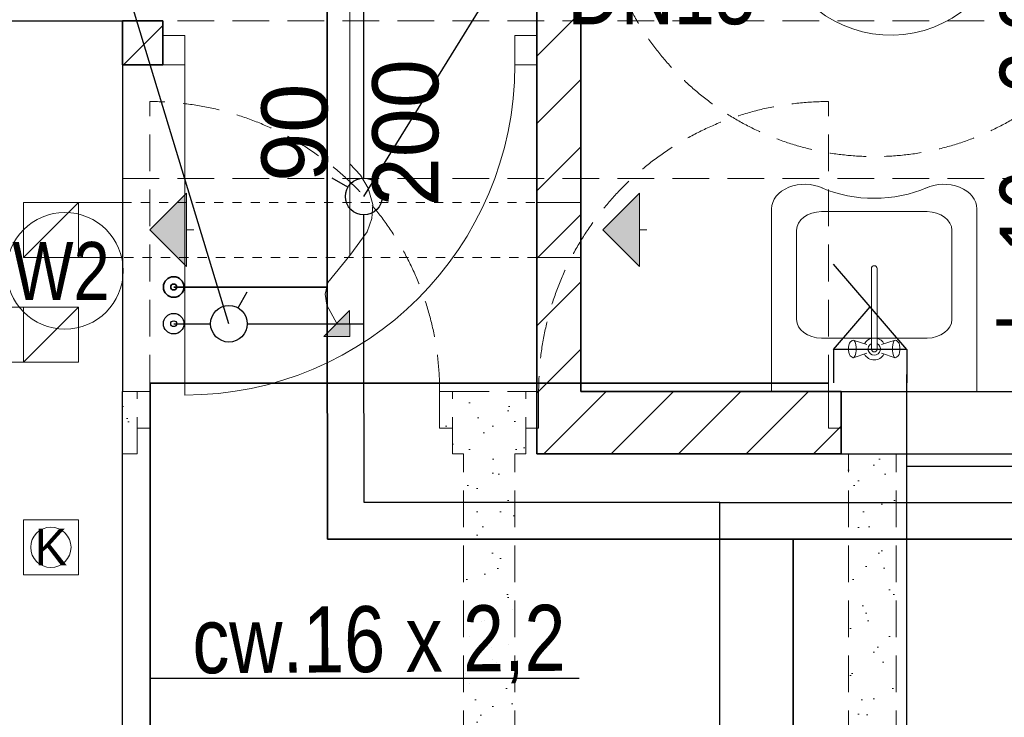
# Model space of a CAD drawing. Extents: x -438200 to -357500, y 15000 to 163871.
# Tile 24 of 148: x -419105 to -416420, y 25414 to 27316. Entities that reach past the tile are written whole.
import ezdxf
from ezdxf.lldxf.tags import DXFTag

# ---------------------------------------------------------------- set-up
doc = ezdxf.new("R2010")
doc.units = 0
doc.header["$MEASUREMENT"] = 0
doc.linetypes.add('Hidden Line', pattern=[50, 25, -25])
doc.linetypes.add('Krawędzie ukryte', pattern=[150, 100, -50])
doc.layers.get('0').update_dxf_attribs({"color": 252})
for name, color, linetype in [('#armatura', 7, 'Continuous'), ('#IS_ armatura sanitar', 250, 'Continuous'), ('#podkład', 252, 'Continuous'), ('A-Okna', 252, 'Continuous'), ('Arch zmurowania', 252, 'Continuous'), ('Drzwi ArchiCAD', 252, 'Continuous'), ('IS_Opisy_działek_Therm', 7, 'SOLID'), ('IS_Text_Armatury_Wodociag', 7, 'Continuous'), ('IS_Text_Pion_Wodociag', 7, 'Continuous'), ('Istniejące kominy', 252, 'Continuous')]:
    doc.layers.add(name, color=color, linetype=linetype)
for name, color, linetype, lineweight in [('A-Okna_Nr_Pióra__9', 252, 'Continuous', 13), ('Arch opisy_Nr_Pióra__1', 252, 'Continuous', 25), ('Arch opisy_Nr_Pióra__21', 252, 'Continuous', 9), ('Arch opisy_Nr_Pióra__9', 252, 'Continuous', 13), ('Arch wyburzenia_Nr_Pióra__2', 252, 'Continuous', 13), ('Arch wyposarzenie_Nr_Pióra__2', 252, 'Continuous', 13), ('Arch wyposarzenie_Nr_Pióra__21', 252, 'Continuous', 9), ('Arch zmurowania_Nr_Pióra__21', 252, 'Continuous', 9), ('Arch zmurowania_Nr_Pióra__27', 252, 'Continuous', 35), ('Drzwi ArchiCAD_Nr_Pióra__21', 252, 'Continuous', 9), ('Drzwi ArchiCAD_Nr_Pióra__27', 252, 'Continuous', 35), ('INWENT OPISY_Nr_Pióra__9', 252, 'Continuous', 13), ('INWENT RURY SPUSTOWE_Nr_Pióra__21', 252, 'Continuous', 9), ('INWENT.ŚCIANY_Nr_Pióra__1', 252, 'Continuous', 25), ('INWENT.ŚCIANY_Nr_Pióra__2', 252, 'Continuous', 13), ('Istniejące kominy_Nr_Pióra__21', 252, 'Continuous', 9), ('Istniejące stropy_Nr_Pióra__5', 252, 'Continuous', 13)]:
    doc.layers.add(name, color=color, linetype=linetype, lineweight=lineweight)
for name, color, linetype, true_color in [('IS_Armatura_Wodociag', 7, 'SOLID', 0x000000), ('IS_Ciepła_woda', 1, 'DASHDOT', 0xff0000), ('IS_Cyrkulacja', 7, 'DASHWAVE', 0x800080), ('IS_Opisy_działek_Wodociag', 7, 'SOLID', 0x000000), ('IS_Zimna_woda', 5, 'SOLID', 0x0000ff)]:
    doc.layers.add(name, color=color, linetype=linetype, true_color=true_color)
doc.styles.add('GENERATED_STYLE_5', font='txt')
doc.styles.add('GENERATED_STYLE_6', font='txt')
doc.styles.get("Standard").update_dxf_attribs({"font": 'arial.ttf', "width": 0.8, "bigfont": 'BIGFONT.SHX'})
doc.linetypes.add('CYRKULACJ1', pattern='A,2.5,-1.5,["~",Standard,S=1,R=0,X=-0.5,Y=-0.4],-1.5', length=5.5)
tags = doc.linetypes.add('DASHDOT', pattern=[20, 10, -5, 0, -5]).pattern_tags.tags
tags[10:11] = [DXFTag(74, 4), DXFTag(75, 0), DXFTag(340, '0'), DXFTag(46, 0.0), DXFTag(50, 0.0), DXFTag(44, 0.0), DXFTag(45, 0.0)]
tags[8:9] = [DXFTag(74, 4), DXFTag(75, 0), DXFTag(340, '0'), DXFTag(46, 0.0), DXFTag(50, 0.0), DXFTag(44, 0.0), DXFTag(45, 0.0)]
tags[6:7] = [DXFTag(74, 4), DXFTag(75, 0), DXFTag(340, '0'), DXFTag(46, 0.0), DXFTag(50, 0.0), DXFTag(44, 0.0), DXFTag(45, 0.0)]
tags[4:5] = [DXFTag(74, 4), DXFTag(75, 0), DXFTag(340, '0'), DXFTag(46, 0.0), DXFTag(50, 0.0), DXFTag(44, 0.0), DXFTag(45, 0.0)]
tags = doc.linetypes.add('DASHWAVE', pattern='A,10,-5,-20,[138,IS_LineDef.shx,S=2,R=0,X=-20,Y=0],-5', length=40).pattern_tags.tags
tags[16:17] = [DXFTag(74, 4), DXFTag(75, 0), DXFTag(340, '0'), DXFTag(46, 0.0), DXFTag(50, 0.0), DXFTag(44, 0.0), DXFTag(45, 0.0)]
tags[6:7] = [DXFTag(74, 4), DXFTag(75, 0), DXFTag(340, '0'), DXFTag(46, 0.0), DXFTag(50, 0.0), DXFTag(44, 0.0), DXFTag(45, 0.0)]
tags[4:5] = [DXFTag(74, 4), DXFTag(75, 0), DXFTag(340, '0'), DXFTag(46, 0.0), DXFTag(50, 0.0), DXFTag(44, 0.0), DXFTag(45, 0.0)]
tags = doc.linetypes.add('SOLID', pattern=[10, 10, 0]).pattern_tags.tags
tags[6:7] = [DXFTag(74, 4), DXFTag(75, 0), DXFTag(340, '0'), DXFTag(46, 0.0), DXFTag(50, 0.0), DXFTag(44, 0.0), DXFTag(45, 0.0)]
tags[4:5] = [DXFTag(74, 4), DXFTag(75, 0), DXFTag(340, '0'), DXFTag(46, 0.0), DXFTag(50, 0.0), DXFTag(44, 0.0), DXFTag(45, 0.0)]
pattern_1 = [(45, (0, 200), (-63.63961, 63.63961), [0, -60, 0, -90]), (110, (200, 200), (84.572336, 30.781813), [0, -44, 0, -76])]
pattern_2 = [(45, (0, 0), (-91.92388, 91.92388), [])]

# ---------------------------------------------------------------- blocks, each defined once
blk = doc.blocks.new('D1 Drzwi proste 14')
at = {"layer": 'Drzwi ArchiCAD_Nr_Pióra__21', "linetype": 'Continuous'}
for p, q in [((450, 0), (450, 900)), ((-450, 0), (-510, 0)), ((-510, 0), (-510, -80)), ((-450, -80), (-450, 0)), ((510, 0), (450, 0)), ((450, 0), (450, -80)), ((510, -80), (510, 0)), ((-510, -80), (-450, -80)), ((450, -80), (510, -80))]:
    blk.add_line(p, q, dxfattribs=at)
blk.add_arc((450, 0), 900, 90, 180, dxfattribs=at)
at = {"layer": 'Drzwi ArchiCAD_Nr_Pióra__27', "linetype": 'Continuous'}
for p, q in [((-510, 0), (-510, -80)), ((510, 0), (510, -80))]:
    blk.add_line(p, q, dxfattribs=at)
blk = doc.blocks.new('Ściana_2', base_point=(-417694.9, 29792.6))
at = {"layer": 'Arch zmurowania_Nr_Pióra__21', "linetype": 'Continuous'}
h = blk.add_hatch(dxfattribs=at)
h.set_pattern_fill('Common_Brick', color=256, style=0, pattern_type=2)
h.set_pattern_definition(pattern_2)
h.paths.add_polyline_path([(-417694.9, 29792.6), (-417694.9, 28592.6), (-417614.9, 28592.6), (-417574.9, 28592.6), (-417574.9, 29792.6)], flags=0)
h = blk.add_hatch(dxfattribs=at)
h.set_pattern_fill('Common_Brick', color=256, style=0, pattern_type=2)
h.set_pattern_definition(pattern_2)
h.paths.add_polyline_path([(-417694.9, 26132.6), (-417574.9, 26302.6), (-417574.9, 27572.6), (-417614.9, 27572.6), (-417694.9, 27572.6)], flags=0)
at = {"layer": 'Arch zmurowania_Nr_Pióra__27', "linetype": 'Continuous'}
for p, q in [((-417694.9, 29792.6), (-417694.9, 28592.6)), ((-417574.9, 29792.6), (-417694.9, 29792.6)), ((-417574.9, 28592.6), (-417574.9, 29792.6)), ((-417694.9, 28592.6), (-417614.9, 28592.6)), ((-417614.9, 28592.6), (-417574.9, 28592.6)), ((-417694.9, 27572.6), (-417614.9, 27572.6)), ((-417694.9, 27572.6), (-417694.9, 27312.6)), ((-417614.9, 27572.6), (-417574.9, 27572.6)), ((-417574.9, 26302.6), (-417574.9, 27572.6)), ((-417694.9, 27192.6), (-417694.9, 26132.6))]:
    blk.add_line(p, q, dxfattribs=at)
at = {"layer": 'Drzwi ArchiCAD', "color": 8, "linetype": 'Continuous', "lineweight": 13, "true_color": 0x7f7f7f, "xscale": -1, "zscale": 1000, "rotation": 89.99999999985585}
blk.add_blockref('D1 Drzwi proste 14', (-417694.9, 28082.6), dxfattribs=at)
blk = doc.blocks.new('D1 Drzwi proste 14_2')
at = {"layer": 'Drzwi ArchiCAD_Nr_Pióra__21', "linetype": 'Continuous'}
for p, q in [((450, 0), (450, 900)), ((-450, 0), (-510, 0)), ((-510, 0), (-510, -80)), ((-450, -80), (-450, 0)), ((510, 0), (450, 0)), ((450, 0), (450, -80)), ((510, -80), (510, 0)), ((-510, -80), (-450, -80)), ((450, -80), (510, -80))]:
    blk.add_line(p, q, dxfattribs=at)
blk.add_arc((450, 0), 900, 90, 180, dxfattribs=at)
at = {"layer": 'Drzwi ArchiCAD_Nr_Pióra__27', "linetype": 'Continuous'}
for p, q in [((-510, 0), (-510, -80)), ((510, 0), (510, -80))]:
    blk.add_line(p, q, dxfattribs=at)
blk = doc.blocks.new('Ściana_4', base_point=(-417694.9, 27312.6))
at = {"layer": 'Arch zmurowania_Nr_Pióra__21', "linetype": 'Continuous'}
h = blk.add_hatch(dxfattribs=at)
h.set_pattern_fill('Common_Brick', color=256, style=0, pattern_type=2)
h.set_pattern_definition(pattern_2)
h.paths.add_polyline_path([(-418824.9, 27312.6), (-418824.9, 27192.6), (-418714.9, 27192.6), (-418714.9, 27272.6), (-418714.9, 27312.6)], flags=0)
at = {"layer": 'Arch zmurowania_Nr_Pióra__27', "linetype": 'Continuous'}
for p, q in [((-418714.9, 27312.6), (-418824.9, 27312.6)), ((-418824.9, 27312.6), (-418824.9, 27192.6)), ((-418714.9, 27272.6), (-418714.9, 27312.6)), ((-417694.9, 27272.6), (-417694.9, 27312.6)), ((-418714.9, 27192.6), (-418714.9, 27272.6)), ((-417694.9, 27192.6), (-417694.9, 27272.6)), ((-418824.9, 27192.6), (-418714.9, 27192.6))]:
    blk.add_line(p, q, dxfattribs=at)
at = {"layer": 'Drzwi ArchiCAD', "color": 8, "linetype": 'Continuous', "lineweight": 13, "true_color": 0x7f7f7f, "zscale": 1000, "rotation": 180}
blk.add_blockref('D1 Drzwi proste 14_2', (-418204.9, 27192.6), dxfattribs=at)
blk = doc.blocks.new('Ściana_6', base_point=(-416864.9, 26132.6))
at = {"layer": 'Arch zmurowania_Nr_Pióra__21', "linetype": 'Continuous'}
h = blk.add_hatch(dxfattribs=at)
h.set_pattern_fill('Common_Brick', color=256, style=0, pattern_type=2)
h.set_pattern_definition(pattern_2)
h.paths.add_polyline_path([(-416864.9, 26302.6), (-417574.9, 26302.6), (-417694.9, 26132.6), (-416864.9, 26132.6)], flags=0)
at = {"layer": 'Arch zmurowania_Nr_Pióra__27', "linetype": 'Continuous'}
for p, q in [((-416864.9, 26302.6), (-417574.9, 26302.6)), ((-416864.9, 26132.6), (-416864.9, 26302.6)), ((-417694.9, 26132.6), (-416864.9, 26132.6))]:
    blk.add_line(p, q, dxfattribs=at)
blk = doc.blocks.new('Linia_9', base_point=(-417514.9, 26742.6))
at = {"layer": 'Istniejące kominy_Nr_Pióra__21', "linetype": 'Continuous'}
blk.add_hatch(color=256, dxfattribs=at).paths.add_polyline_path([(-417514.9, 26742.6), (-417414.9, 26842.6), (-417414.9, 26642.6)], flags=0)
for p, q in [((-417514.9, 26742.6), (-417414.9, 26842.6)), ((-417414.9, 26842.6), (-417414.9, 26642.6)), ((-417514.9, 26742.6), (-417414.9, 26642.6)), ((-417414.9, 26742.6), (-417394.9, 26742.6))]:
    blk.add_line(p, q, dxfattribs=at)
blk = doc.blocks.new('Linia_14', base_point=(-418749.9, 26742.6))
at = {"layer": 'Istniejące kominy_Nr_Pióra__21', "linetype": 'Continuous'}
blk.add_hatch(color=256, dxfattribs=at).paths.add_polyline_path([(-418749.9, 26742.6), (-418649.9, 26842.6), (-418649.9, 26642.6)], flags=0)
for p, q in [((-418749.9, 26742.6), (-418649.9, 26842.6)), ((-418649.9, 26842.6), (-418649.9, 26642.6)), ((-418749.9, 26742.6), (-418649.9, 26642.6)), ((-418649.9, 26742.6), (-418629.9, 26742.6))]:
    blk.add_line(p, q, dxfattribs=at)
blk = doc.blocks.new('Krzywa_2', base_point=(-418204.9, 26923.2))
at = {"layer": 'A-Okna_Nr_Pióra__9', "linetype": 'Continuous'}
blk.add_hatch(color=256, dxfattribs=at).paths.add_polyline_path([(-418204.9, 26452.6), (-418275.7, 26452.2), (-418205.4, 26523.3)], flags=0)
for p, q in [((-418275.7, 26452.2), (-418205.4, 26523.3)), ((-418204.9, 26452.6), (-418205.4, 26523.3)), ((-418204.9, 26452.6), (-418275.7, 26452.2))]:
    blk.add_line(p, q, dxfattribs=at)
at = {"layer": 'A-Okna_Nr_Pióra__9', "linetype": 'Continuous', "flags": 128}
blk.add_lwpolyline([(-418204.9, 26923.2), (-418175.8, 26892), (-418154.5, 26857), (-418142.3, 26812.3), (-418144.9, 26773.6), (-418157.8, 26737.1), (-418204.9, 26672.6), (-418264.6, 26599.3), (-418271.7, 26567.3), (-418267.7, 26537.4), (-418240.5, 26487.8)], dxfattribs=at)
blk = doc.blocks.new('parter')
at = {"layer": 'Arch wyburzenia_Nr_Pióra__2', "linetype": 'Continuous'}
h = blk.add_hatch(dxfattribs=at)
h.set_pattern_fill('Cut_Stone', color=252, style=0, pattern_type=2)
h.set_pattern_definition(pattern_1)
h.paths.add_polyline_path([(-418824.9, 26302.6), (-418824.9, 26132.6), (-418784.9, 26132.6), (-418784.9, 26202.6), (-418749.9, 26202.6), (-418749.9, 26302.6), (-418784.9, 26302.6)], flags=0)
h = blk.add_hatch(dxfattribs=at)
h.set_pattern_fill('Cut_Stone', color=252, style=0, pattern_type=2)
h.set_pattern_definition(pattern_1)
h.paths.add_polyline_path([(-417924.9, 26302.6), (-417959.9, 26302.6), (-417959.9, 26202.6), (-417924.9, 26202.6), (-417924.9, 26132.6), (-417894.9, 26132.6), (-417894.9, 24432.6), (-417924.9, 24432.6), (-417959.9, 24432.6), (-417959.9, 24332.6), (-417924.9, 24332.6), (-417924.9, 24282.6), (-417894.9, 24282.6), (-417894.9, 23362.6), (-417754.9, 23362.6), (-417754.9, 24282.6), (-417724.9, 24282.6), (-417724.9, 24332.6), (-417689.9, 24332.6), (-417689.9, 24432.6), (-417724.9, 24432.6), (-417754.9, 24432.6), (-417754.9, 26132.6), (-417724.9, 26132.6), (-417724.9, 26202.6), (-417689.9, 26202.6), (-417689.9, 26302.6), (-417724.9, 26302.6)], flags=0)
h = blk.add_hatch(dxfattribs=at)
h.set_pattern_fill('Cut_Stone', color=252, style=0, pattern_type=2)
h.set_pattern_definition(pattern_1)
h.paths.add_polyline_path([(-416864.9, 24432.6), (-416899.9, 24432.6), (-416899.9, 24332.6), (-416864.9, 24332.6), (-416864.9, 24282.6), (-416844.9, 24282.6), (-416844.9, 23362.6), (-416714.9, 23362.6), (-416714.9, 24282.6), (-416294.9, 24282.6), (-416294.9, 24332.6), (-416259.9, 24332.6), (-416259.9, 24432.6), (-416294.9, 24432.6), (-416714.9, 24432.6), (-416714.9, 26132.6), (-416844.9, 26132.6), (-416844.9, 24432.6)], flags=0)
at = {"layer": 'Arch opisy_Nr_Pióra__21', "color": 252, "linetype": 'Krawędzie ukryte'}
blk.add_circle((-416774.9, 27692.6), 750, dxfattribs=at)
at = {"layer": 'Arch opisy_Nr_Pióra__9', "color": 252, "linetype": 'Continuous'}
blk.add_line((-418204.9, 27342.6), (-418204.9, 26672.6), dxfattribs=at)
at = {"layer": 'Arch wyposarzenie_Nr_Pióra__2', "color": 252, "linetype": 'Continuous'}
blk.add_ellipse((-416730, 27598.7), major_axis=(-325.1, 0), ratio=0.999933, start_param=0.223268, end_param=4.335653, dxfattribs=at)
at = {"layer": 'Arch wyposarzenie_Nr_Pióra__21', "color": 252, "linetype": 'Continuous'}
for p, q in [((-417054.9, 26302.6), (-417054.9, 26799.9)), ((-416494.9, 26799.9), (-416494.9, 26302.6)), ((-416630.9, 26792.6), (-416918.9, 26792.6)), ((-416986.9, 26741.9), (-416986.9, 26498.3)), ((-416562.9, 26498.3), (-416562.9, 26741.9)), ((-416782.8, 26637.3), (-416782.8, 26417.1)), ((-416767.1, 26417.1), (-416767.1, 26637.3)), ((-416630.9, 26447.6), (-416918.9, 26447.6)), ((-416844.1, 26428.4), (-416844.9, 26421.9)), ((-416844.9, 26421.9), (-416844.9, 26415)), ((-416842.6, 26433.8), (-416844.1, 26428.4)), ((-416840.5, 26437.2), (-416842.6, 26433.8)), ((-416835.3, 26441), (-416840.5, 26437.2)), ((-416832.5, 26442.4), (-416835.3, 26441)), ((-416795, 26430.5), (-416832.5, 26442.4)), ((-416829.7, 26441), (-416832.5, 26442.4)), ((-416827.3, 26436.8), (-416829.7, 26441)), ((-416825.4, 26430.4), (-416827.3, 26436.8)), ((-416824.5, 26422.6), (-416825.4, 26430.4)), ((-416824.5, 26414.3), (-416824.5, 26422.6)), ((-416754.8, 26430.5), (-416717.4, 26442.4)), ((-416724.5, 26430.4), (-416725.4, 26422.6)), ((-416725.4, 26422.6), (-416725.4, 26414.3)), ((-416722.6, 26436.8), (-416724.5, 26430.4)), ((-416720.2, 26441), (-416722.6, 26436.8)), ((-416717.4, 26442.4), (-416720.2, 26441)), ((-416714.6, 26441), (-416717.4, 26442.4)), ((-416714.6, 26441), (-416709.4, 26437.2)), ((-416707.3, 26433.8), (-416709.4, 26437.2)), ((-416705.8, 26428.4), (-416707.3, 26433.8)), ((-416705, 26421.9), (-416705.8, 26428.4)), ((-416705, 26415), (-416705, 26421.9)), ((-416844.9, 26415), (-416844.1, 26408.4)), ((-416844.1, 26408.4), (-416842.6, 26403.1)), ((-416842.6, 26403.1), (-416840.5, 26399.6)), ((-416835.3, 26395.9), (-416840.5, 26399.6)), ((-416835.3, 26395.9), (-416832.5, 26394.4)), ((-416795, 26406.4), (-416832.5, 26394.4)), ((-416832.5, 26394.4), (-416829.7, 26395.9)), ((-416829.7, 26395.9), (-416827.3, 26400.1)), ((-416827.3, 26400.1), (-416825.4, 26406.4)), ((-416825.4, 26406.4), (-416824.5, 26414.3)), ((-416754.8, 26406.4), (-416717.4, 26394.4)), ((-416725.4, 26414.3), (-416724.5, 26406.4)), ((-416724.5, 26406.4), (-416722.6, 26400.1)), ((-416722.6, 26400.1), (-416720.2, 26395.9)), ((-416720.2, 26395.9), (-416717.4, 26394.4)), ((-416717.4, 26394.4), (-416714.6, 26395.9)), ((-416714.6, 26395.9), (-416709.4, 26399.6)), ((-416709.4, 26399.6), (-416707.3, 26403.1)), ((-416707.3, 26403.1), (-416705.8, 26408.4)), ((-416705.8, 26408.4), (-416705, 26415)), ((-416494.9, 26302.6), (-417054.9, 26302.6))]:
    blk.add_line(p, q, dxfattribs=at)
for centre, radius, start, end in [((-416774.9, 26637.3), 7.88, 0, 180), ((-416774.9, 26418.4), 30, 105.2253, 152.0235), ((-416774.9, 26418.4), 30, 27.9765, 74.7747), ((-416774.9, 26418.4), 16.8, 118.0549, 61.9451), ((-416774.9, 26418.4), 30, 207.9765, 332.0235), ((-416774.9, 26418.4), 8, 190, 350)]:
    blk.add_arc(centre, radius, start, end, dxfattribs=at)
for centre, major_axis, start_param, end_param in [((-416964.7, 26799.9), (-90.2, 0), 4.135517, 6.283185), ((-416774.9, 27042), (-285.7, -0.2), 1.046808, 2.098245), ((-416585.2, 26799.9), (-90.2, 0), 3.141593, 5.289261), ((-416917.5, 26740.8), (-69.5, 0), 4.733875, 6.2617), ((-416632.4, 26740.8), (-69.5, 0), 3.163078, 4.690903), ((-416917.5, 26499.4), (-69.5, 0), 0.021486, 1.549311), ((-416632.4, 26499.4), (-69.5, 0), 1.592282, 3.120107)]:
    blk.add_ellipse(centre, major_axis=major_axis, ratio=0.746013, start_param=start_param, end_param=end_param, dxfattribs=at)
at = {"layer": 'INWENT RURY SPUSTOWE_Nr_Pióra__21', "color": 252, "linetype": 'Continuous'}
blk.add_circle((-419019.9, 25877.6), 55, dxfattribs=at)
at = {"layer": 'INWENT.ŚCIANY_Nr_Pióra__1', "color": 252, "linetype": 'Continuous'}
for p, q in [((-419324.9, 27312.6), (-418824.9, 27312.6)), ((-418824.9, 27312.6), (-418824.9, 26302.6)), ((-418824.9, 24432.6), (-418824.9, 26302.6)), ((-416864.9, 26132.6), (-416864.9, 26302.6)), ((-416864.9, 26302.6), (-416294.9, 26302.6)), ((-416864.9, 26132.6), (-416294.9, 26132.6))]:
    blk.add_line(p, q, dxfattribs=at)
at = {"layer": 'INWENT.ŚCIANY_Nr_Pióra__2', "color": 252, "linetype": 'Krawędzie ukryte'}
for p, q in [((-418749.9, 26302.6), (-418749.9, 27092.6)), ((-416899.9, 26302.6), (-416899.9, 27092.6)), ((-418824.9, 26302.6), (-418784.9, 26302.6)), ((-418784.9, 26132.6), (-418784.9, 26302.6)), ((-418784.9, 26302.6), (-418749.9, 26302.6)), ((-418749.9, 26302.6), (-418749.9, 26202.6)), ((-417924.9, 26302.6), (-417959.9, 26302.6)), ((-417959.9, 26302.6), (-417959.9, 26202.6)), ((-417924.9, 26132.6), (-417924.9, 26302.6)), ((-417924.9, 26302.6), (-417724.9, 26302.6)), ((-417724.9, 26132.6), (-417724.9, 26302.6)), ((-417724.9, 26302.6), (-417689.9, 26302.6)), ((-417689.9, 26302.6), (-417689.9, 26202.6)), ((-416864.9, 26302.6), (-416899.9, 26302.6)), ((-416899.9, 26302.6), (-416899.9, 26202.6)), ((-418749.9, 26202.6), (-418784.9, 26202.6)), ((-417959.9, 26202.6), (-417924.9, 26202.6)), ((-417689.9, 26202.6), (-417724.9, 26202.6)), ((-416899.9, 26202.6), (-416864.9, 26202.6)), ((-418824.9, 26132.6), (-418784.9, 26132.6)), ((-417924.9, 26132.6), (-417894.9, 26132.6)), ((-417894.9, 24432.6), (-417894.9, 26132.6)), ((-417754.9, 26132.6), (-417724.9, 26132.6)), ((-417754.9, 24432.6), (-417754.9, 26132.6)), ((-416864.9, 26132.6), (-416844.9, 26132.6)), ((-416844.9, 24432.6), (-416844.9, 26132.6)), ((-416714.9, 24432.6), (-416714.9, 26132.6))]:
    blk.add_line(p, q, dxfattribs=at)
for centre, start, end in [((-418749.9, 26302.6), 0, 90), ((-416899.9, 26302.6), 90, 180)]:
    blk.add_arc(centre, 790, start, end, dxfattribs=at)
at = {"layer": 'Istniejące kominy_Nr_Pióra__21', "color": 252, "linetype": 'Continuous'}
for p, q in [((-419094.9, 26667.6), (-419094.9, 26817.6)), ((-419094.9, 26817.6), (-418824.9, 26817.6)), ((-419094.9, 26667.6), (-418944.9, 26817.6)), ((-418944.9, 26817.6), (-418944.9, 26667.6)), ((-417694.9, 26817.6), (-417574.9, 26817.6)), ((-418824.9, 26667.6), (-419094.9, 26667.6)), ((-417574.9, 26667.6), (-417694.9, 26667.6)), ((-418944.9, 26532.6), (-419324.9, 26532.6)), ((-419094.9, 26532.6), (-419094.9, 26382.6)), ((-419094.9, 26382.6), (-418944.9, 26532.6)), ((-418944.9, 26382.6), (-418944.9, 26532.6)), ((-419324.9, 26382.6), (-418944.9, 26382.6)), ((-419094.9, 25802.6), (-419094.9, 25952.6)), ((-419094.9, 25952.6), (-418944.9, 25952.6)), ((-418944.9, 25952.6), (-418944.9, 25802.6)), ((-418944.9, 25802.6), (-419094.9, 25802.6))]:
    blk.add_line(p, q, dxfattribs=at)
at = {"layer": 'Istniejące kominy_Nr_Pióra__21', "color": 252, "linetype": 'Hidden Line'}
for p, q in [((-418824.9, 26817.6), (-417694.9, 26817.6)), ((-417694.9, 26667.6), (-418824.9, 26667.6))]:
    blk.add_line(p, q, dxfattribs=at)
at = {"layer": 'Istniejące stropy_Nr_Pióra__5', "color": 252, "linetype": 'Krawędzie ukryte'}
for p, q in [((-418824.9, 27312.6), (-415264.9, 27312.6)), ((-418824.9, 26882.6), (-415264.9, 26882.6))]:
    blk.add_line(p, q, dxfattribs=at)
at = {"layer": 'A-Okna', "color": 252, "linetype": 'Continuous', "lineweight": 13}
blk.add_blockref('Krzywa_2', (-418204.9, 26923.2), dxfattribs=at)
at = {"layer": 'Arch zmurowania', "color": 252}
for name, p in [('Ściana_2', (-417694.9, 29792.6)), ('Ściana_4', (-417694.9, 27312.6)), ('Ściana_6', (-416864.9, 26132.6))]:
    blk.add_blockref(name, p, dxfattribs=at)
at = {"layer": 'Istniejące kominy', "color": 252, "linetype": 'Continuous'}
for name, p in [('Linia_14', (-418749.9, 26742.6)), ('Linia_9', (-417514.9, 26742.6))]:
    blk.add_blockref(name, p, dxfattribs=at)
at = {"layer": 'Arch opisy_Nr_Pióra__1', "color": 252, "linetype": 'Continuous', "insert": (-419019.9, 25828.4), "char_height": 100, "attachment_point": 8, "style": 'GENERATED_STYLE_5'}
blk.add_mtext('{K}', dxfattribs=at)
at = {"layer": 'INWENT OPISY_Nr_Pióra__9', "color": 252, "linetype": 'Continuous', "insert": (-418445.8, 27007.6), "char_height": 180, "width": 1346.334, "attachment_point": 2, "rotation": 90, "line_spacing_factor": 1.007146, "style": 'GENERATED_STYLE_6'}
blk.add_mtext('{90\\P200}', dxfattribs=at)
blk = doc.blocks.new('ks')
at = {"layer": '#armatura', "color": 7, "lineweight": 30}
for p, q in [((-16727.92, -26593.79), (-16751.19, -26573.79)), ((-16727.92, -26573.79), (-16739.55, -26583.79)), ((-16727.92, -26593.79), (-16727.92, -26573.79)), ((-16727.92, -26573.79), (-16718.81, -26573.79)), ((-16727.92, -26593.79), (-16718.79, -26593.79))]:
    blk.add_line(p, q, dxfattribs=at)

msp = doc.modelspace()

# ---------------------------------------------------------------- block references
at = {"layer": '#podkład', "color": 3, "lineweight": 50}
msp.add_blockref('parter', (0, 0), dxfattribs=at)

# ---------------------------------------------------------------- next in the draw order: hatches: boundary and pattern name
at = {"layer": 'Arch wyburzenia_Nr_Pióra__2', "linetype": 'Continuous'}
h = msp.add_hatch(dxfattribs=at)
h.set_pattern_fill('Cut_Stone', color=252, style=0, pattern_type=2)
h.set_pattern_definition(pattern_1)
h.paths.add_polyline_path([(-416864.9, 26302.6), (-416899.9, 26302.6), (-416899.9, 26202.6), (-416864.9, 26202.6)], flags=0)
h = msp.add_hatch(dxfattribs=at)
h.set_pattern_fill('Cut_Stone', color=252, style=0, pattern_type=2)
h.set_pattern_definition(pattern_1)
h.paths.add_polyline_path([(-416864.9, 26302.6), (-416899.9, 26302.6), (-416899.9, 26202.6), (-416864.9, 26202.6)], flags=0)

# ---------------------------------------------------------------- next in the draw order: linework, layer by layer
at = {"color": 0, "lineweight": 15}
msp.add_circle((-418981.6, 26631.3), 159, dxfattribs=at)
at = {"layer": 'IS_Armatura_Wodociag', "lineweight": 30, "ltscale": 10}
for p, q in [((-418209.9, 26858.9), (-418253.2, 26883.9)), ((-418509.4, 26530.4), (-418484.4, 26573.7))]:
    msp.add_line(p, q, dxfattribs=at)
for centre in [(-418166.6, 26833.9), (-418534.4, 26487.1)]:
    msp.add_ellipse(centre, major_axis=(50, 0), ratio=1, dxfattribs=at)
at = {"layer": 'IS_Ciepła_woda', "color": 1, "lineweight": 35, "ltscale": 10}
for p, q in [((-418266.7, 26585.6), (-418266, 30105.2)), ((-418685.1, 26587.1), (-418266.7, 26587.1)), ((-418266, 25899.8), (-418266.7, 26585.6)), ((-418749, 24897), (-418749, 26325)), ((-418749, 26325), (-416899.9, 26325)), ((-416995.5, 25899.8), (-418266, 25899.8)), ((-416995.5, 25899.8), (-415384, 25899.8)), ((-416995.5, 25899.8), (-416995.5, 24897))]:
    msp.add_line(p, q, dxfattribs=at)
for radius in [28, 8]:
    msp.add_circle((-418685.1, 26587.1), radius, dxfattribs=at)
at = {"layer": 'IS_Cyrkulacja', "color": 6, "linetype": 'CYRKULACJ1', "lineweight": 30, "ltscale": 100}
for p, q in [((-418166.6, 26882.6), (-418166, 30005.2)), ((-418166.7, 26485.6), (-418166.6, 26783.9)), ((-418685.1, 26487.1), (-418584.4, 26487.1)), ((-418484.4, 26487.1), (-418166.7, 26487.1)), ((-418166, 25999.8), (-418166.7, 26485.6)), ((-417195.5, 25999.8), (-418166, 25999.8)), ((-417195.5, 25999.8), (-415787.9, 25999.8)), ((-417195.5, 24796), (-417195.5, 25999.8))]:
    msp.add_line(p, q, dxfattribs=at)
for radius in [28, 8]:
    msp.add_circle((-418685.1, 26487.1), radius, dxfattribs=at)
at = {"layer": 'IS_Opisy_działek_Wodociag', "ltscale": 10}
for points in [[(-418534.4, 26487.1), (-418956.2, 27875.6), (-419973.6, 27875.6)], [(-418166.6, 26833.9), (-417598.4, 27752.4), (-416525.8, 27752.4)], [(-418749, 25521), (-417579.1, 25521)]]:
    msp.add_lwpolyline(points, dxfattribs=at)
at = {"layer": 'IS_Zimna_woda', "color": 4, "lineweight": 30, "ltscale": 10}
for p, q in [((-416685.8, 24020.1), (-416685.8, 26348.6)), ((-415383, 26097.5), (-416685.8, 26097.5))]:
    msp.add_line(p, q, dxfattribs=at)

# ---------------------------------------------------------------- next in the draw order: block references
at = {"layer": '#IS_ armatura sanitar', "lineweight": 40, "xscale": -10, "yscale": 10, "zscale": 10, "rotation": 89.9999999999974}
msp.add_blockref('ks', (-682623.7, -140862.1), dxfattribs=at)

# ---------------------------------------------------------------- next in the draw order: texts
at = {"layer": 'IS_Opisy_działek_Therm', "color": 3, "lineweight": 50, "ltscale": 10, "char_height": 180}
for insert, attachment_point in [((-418082.3, 26124.6), 9), ((-418082.3, 26081.4), 3), ((-418487.3, 26049.6), 9), ((-418487.3, 26049.6), 9)]:
    msp.add_mtext('\\fArial|b0|i0;', dxfattribs=dict(at, insert=insert, attachment_point=attachment_point))
at = {"layer": 'IS_Opisy_działek_Therm', "color": 3, "lineweight": 50, "ltscale": 10, "char_height": 180, "rotation": 90}
for insert, attachment_point in [((-416511.4, 25574.4), 9), ((-416453.8, 25574.4), 3)]:
    msp.add_mtext('\\fArial|b0|i0;', dxfattribs=dict(at, insert=insert, attachment_point=attachment_point))
at = {"layer": 'IS_Opisy_działek_Wodociag', "ltscale": 10, "char_height": 180, "attachment_point": 7}
for s, insert, rotation in [('\\fArial|b0|i0;cyrk. 16 x 2,2', (-416198.3, 26199.8), 90), ('\\fArial|b0|i0;cw.16 x 2,2', (-418633.2, 25500.6), 0.4)]:
    msp.add_mtext(s, dxfattribs=dict(at, insert=insert, rotation=rotation))
at = {"layer": 'IS_Opisy_działek_Wodociag', "color": 3, "lineweight": 50, "ltscale": 10, "char_height": 180}
for insert, attachment_point in [((-417027.3, 26231.5), 9), ((-417027.3, 26188.3), 3), ((-417027.3, 26188.3), 3), ((-417432.3, 26156.5), 9), ((-417432.3, 26156.5), 9), ((-416610.5, 25595.4), 7), ((-417075.5, 25552.2), 1), ((-417075.5, 25552.2), 1), ((-416670.5, 25520.4), 7), ((-416670.5, 25520.4), 7)]:
    msp.add_mtext('\\fArial|b0|i0;', dxfattribs=dict(at, insert=insert, attachment_point=attachment_point))
for insert, attachment_point, rotation in [((-418108.2, 25573.9), 7, 0.4), ((-417754.5, 25532), 7, 90), ((-418632.6, 25484.2), 1, 0.4), ((-418632.6, 25484.2), 1, 0.4), ((-418167.7, 25498.5), 7, 0.4), ((-418167.7, 25498.5), 7, 0.4), ((-417679.5, 25472), 7, 90), ((-417679.5, 25472), 7, 90), ((-417494.1, 25431), 7, 90)]:
    msp.add_mtext('\\fArial|b0|i0;', dxfattribs=dict(at, insert=insert, attachment_point=attachment_point, rotation=rotation))
at = {"layer": 'IS_Text_Armatury_Wodociag', "linetype": 'SOLID', "ltscale": 10, "insert": (-417097.5, 27300.8), "char_height": 180, "attachment_point": 9}
msp.add_mtext('\\fArial|b0|i0;DN15  ', dxfattribs=at)
at = {"layer": 'IS_Text_Pion_Wodociag', "linetype": 'SOLID', "ltscale": 10, "insert": (-418992.5, 26551.5), "char_height": 158.4, "attachment_point": 8}
msp.add_mtext('\\fArial|b0|i0;W2', dxfattribs=at)

doc.saveas('drawing.dxf')
